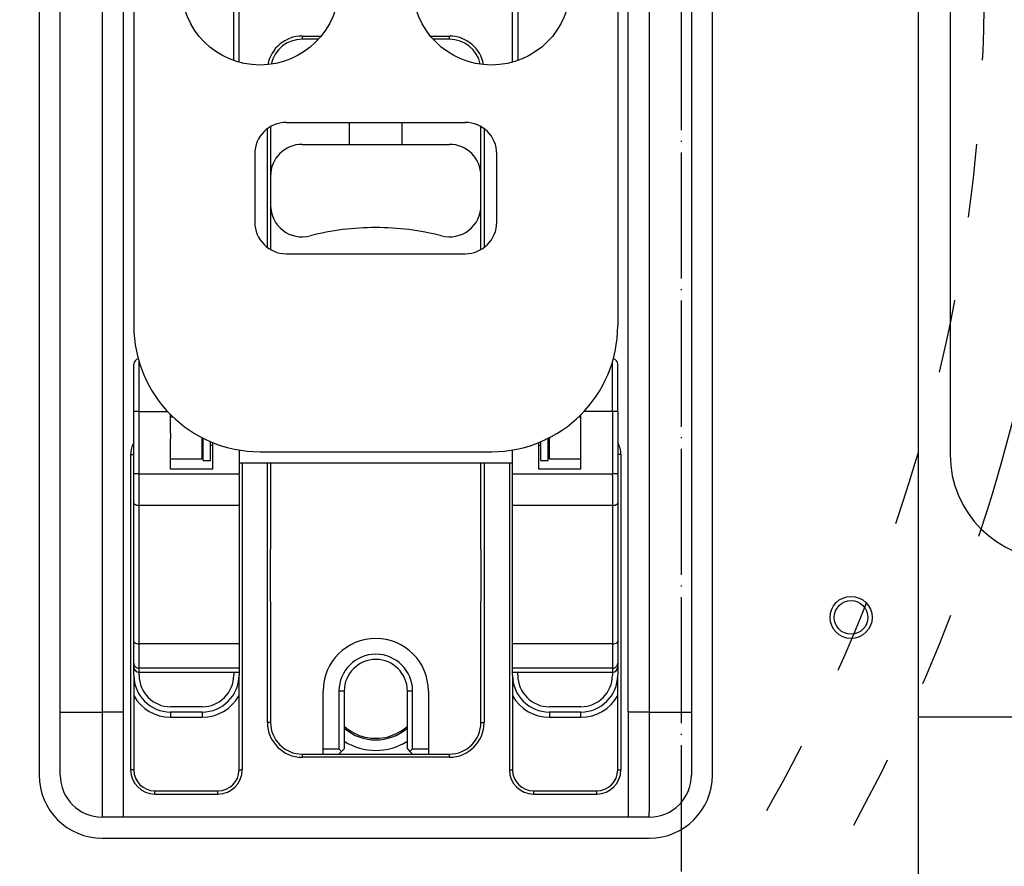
# Model space of a CAD drawing. Extents: x -1763 to 4575, y -3429 to 1051.
# Tile 152 of 193: x 2669 to 2763, y -1806 to -1725. Entities that reach past the tile are written whole.
import ezdxf

# ---------------------------------------------------------------- set-up
doc = ezdxf.new("R2010")
doc.units = 0
doc.linetypes.add('DASHED', pattern=[15, 7, -8])
doc.linetypes.add('DOT_CENTER', pattern=[14, 12, -1, 0, -1])
doc.layers.get('0').update_dxf_attribs({"linetype": 'CONTINUOUS'})
doc.layers.add('1', color=7, linetype='CONTINUOUS')

# ---------------------------------------------------------------- blocks, each defined once
blk = doc.blocks.new('Z_STAGE_PLATE__183', base_point=(2673, -1800.879))
at = {"color": 1, "linetype": 'CONTINUOUS'}
for p, q in [((2679, -1652.879), (2679, -1790.879)), ((2727, -1790.879), (2727, -1652.879)), ((2673, -1743.879), (2673, -1699.879)), ((2677, -1699.879), (2677, -1743.879)), ((2729, -1699.879), (2729, -1743.879)), ((2733, -1699.879), (2733, -1743.879)), ((2696, -1726.579), (2697.808, -1726.579)), ((2696, -1726.579), (2696, -1726.879)), ((2708.192, -1726.579), (2710, -1726.579)), ((2710, -1726.879), (2710, -1726.579)), ((2697.549, -1726.879), (2696, -1726.879)), ((2710, -1726.879), (2708.451, -1726.879)), ((2693, -1735.19), (2693, -1739.879)), ((2713, -1739.879), (2713, -1735.19)), ((2692.7, -1746.688), (2692.7, -1735.388)), ((2713.3, -1735.388), (2713.3, -1746.688)), ((2693, -1739.879), (2693, -1742.681)), ((2713, -1742.681), (2713, -1739.879)), ((2693, -1742.681), (2693, -1746.379)), ((2713, -1745.879), (2713, -1742.681)), ((2673, -1745.879), (2673, -1743.879)), ((2677, -1743.879), (2677, -1744.379)), ((2677, -1744.379), (2677, -1748.379)), ((2729, -1743.879), (2729, -1744.379)), ((2729, -1744.379), (2729, -1748.379)), ((2733, -1743.879), (2733, -1745.879)), ((2673, -1746.879), (2673, -1745.879)), ((2693, -1746.379), (2693, -1746.886)), ((2713, -1746.886), (2713, -1745.879)), ((2733, -1745.879), (2733, -1746.879)), ((2673, -1748.879), (2673, -1746.879)), ((2733, -1746.879), (2733, -1748.879)), ((2673, -1775.379), (2673, -1748.879)), ((2677, -1748.379), (2677, -1748.879)), ((2677, -1748.879), (2677, -1775.379)), ((2729, -1748.379), (2729, -1748.816)), ((2729, -1748.816), (2729, -1748.879)), ((2729, -1748.879), (2729, -1775.379)), ((2733, -1748.879), (2733, -1775.379)), ((2679.7, -1766.379), (2679.7, -1796.379)), ((2679.7, -1766.379), (2680, -1766.379)), ((2680, -1768.218), (2680, -1766.379)), ((2690, -1766.379), (2690, -1767.19)), ((2716, -1767.19), (2716, -1766.379)), ((2726, -1766.379), (2726, -1768.218)), ((2726.3, -1766.379), (2726, -1766.379)), ((2726.3, -1766.379), (2726.3, -1796.379)), ((2690, -1767.19), (2690, -1768.218)), ((2690.3, -1767.19), (2690.3, -1796.379)), ((2692.7, -1791.879), (2692.7, -1767.19)), ((2693, -1767.19), (2693, -1775.379)), ((2713, -1775.379), (2713, -1767.19)), ((2713.3, -1767.19), (2713.3, -1791.879)), ((2715.7, -1767.19), (2715.7, -1796.379)), ((2716, -1768.218), (2716, -1767.19)), ((2680, -1768.379), (2680, -1768.218)), ((2680, -1770.968), (2680, -1768.379)), ((2690, -1768.379), (2690, -1768.218)), ((2690, -1768.379), (2690, -1771.218)), ((2716, -1768.379), (2716, -1768.218)), ((2716, -1771.218), (2716, -1768.379)), ((2726, -1768.379), (2726, -1768.218)), ((2726, -1768.379), (2726, -1770.968)), ((2680, -1784.139), (2680, -1770.968)), ((2690, -1771.218), (2690, -1784.389)), ((2716, -1784.389), (2716, -1771.218)), ((2726, -1770.968), (2726, -1784.139)), ((2673, -1777.379), (2673, -1775.379)), ((2677, -1775.379), (2677, -1775.879)), ((2693, -1780.379), (2693, -1775.379)), ((2713, -1775.379), (2713, -1780.379)), ((2729, -1775.379), (2729, -1775.879)), ((2733, -1775.379), (2733, -1777.379)), ((2677, -1775.879), (2677, -1779.879)), ((2729, -1775.879), (2729, -1779.879)), ((2673, -1777.879), (2673, -1777.379)), ((2733, -1777.379), (2733, -1777.879)), ((2673, -1778.379), (2673, -1777.879)), ((2733, -1777.879), (2733, -1778.379)), ((2673, -1780.379), (2673, -1778.379)), ((2733, -1778.379), (2733, -1780.379)), ((2677, -1779.879), (2677, -1780.379)), ((2729, -1779.879), (2729, -1780.316)), ((2673, -1790.879), (2673, -1780.379)), ((2677, -1780.379), (2677, -1790.879)), ((2693, -1780.379), (2693, -1787.884)), ((2713, -1787.784), (2713, -1780.379)), ((2729, -1780.316), (2729, -1780.379)), ((2729, -1780.379), (2729, -1790.879)), ((2733, -1780.379), (2733, -1790.879)), ((2680, -1786.23), (2680, -1784.139)), ((2690, -1784.389), (2690, -1786.706)), ((2716, -1786.706), (2716, -1784.389)), ((2726, -1784.139), (2726, -1786.23)), ((2680, -1786.594), (2680, -1786.23)), ((2680, -1787.379), (2680, -1786.594)), ((2690, -1786.706), (2690, -1787.094)), ((2716, -1787.094), (2716, -1786.706)), ((2726, -1786.23), (2726, -1786.594)), ((2726, -1786.594), (2726, -1787.379)), ((2680, -1787.379), (2680, -1796.379)), ((2690, -1787.094), (2690, -1787.379)), ((2690, -1796.379), (2690, -1787.379)), ((2716, -1787.379), (2716, -1787.094)), ((2716, -1787.379), (2716, -1796.379)), ((2726, -1796.379), (2726, -1787.379)), ((2693, -1787.884), (2693, -1791.879)), ((2713, -1791.879), (2713, -1787.784)), ((2673, -1790.879), (2677, -1790.879)), ((2673, -1796.879), (2673, -1790.879)), ((2679, -1790.879), (2677, -1790.879)), ((2677, -1790.879), (2677, -1800.379)), ((2679, -1790.879), (2679, -1800.879)), ((2729, -1790.879), (2727, -1790.879)), ((2727, -1790.879), (2727, -1800.879)), ((2729, -1790.879), (2729, -1800.379)), ((2729, -1790.879), (2733, -1790.879)), ((2733, -1790.879), (2733, -1796.879)), ((2693, -1791.879), (2692.7, -1791.879)), ((2713, -1791.879), (2713.3, -1791.879)), ((2696, -1794.879), (2698, -1794.879)), ((2696, -1794.879), (2696, -1795.179)), ((2698, -1794.879), (2699.5, -1794.879)), ((2699.5, -1794.879), (2706.5, -1794.879)), ((2706.5, -1794.879), (2708, -1794.879)), ((2708, -1794.879), (2710, -1794.879)), ((2710, -1795.179), (2710, -1794.879)), ((2710, -1795.179), (2696, -1795.179)), ((2680, -1796.379), (2679.7, -1796.379)), ((2690, -1796.379), (2690.3, -1796.379)), ((2715.7, -1796.379), (2716, -1796.379)), ((2726, -1796.379), (2726.3, -1796.379)), ((2682, -1798.679), (2682, -1798.379)), ((2682, -1798.379), (2688, -1798.379)), ((2682, -1798.679), (2688, -1798.679)), ((2688, -1798.679), (2688, -1798.379)), ((2718, -1798.379), (2718, -1798.679)), ((2718, -1798.379), (2724, -1798.379)), ((2718, -1798.679), (2724, -1798.679)), ((2724, -1798.679), (2724, -1798.379)), ((2677, -1800.379), (2677, -1800.879)), ((2729, -1800.879), (2729, -1800.379)), ((2679, -1800.879), (2677, -1800.879)), ((2727, -1800.879), (2679, -1800.879)), ((2729, -1800.879), (2727, -1800.879))]:
    blk.add_line(p, q, dxfattribs=at)
for centre, radius, start, end in [((2696, -1729.879), 3.3, 90, 169.8232), ((2710, -1729.879), 3.3, 10.1768, 90), ((2696, -1729.879), 3, 90, 168.04789), ((2710, -1729.879), 3, 11.95211, 90), ((2682, -1766.379), 2.3, 150.40815, 180), ((2724, -1766.379), 2.3, 0, 29.59185), ((2696, -1791.879), 3.3, 180, -90), ((2696, -1791.879), 3, 180, -90), ((2710, -1791.879), 3.3, -90, 0), ((2710, -1791.879), 3, -90, 0), ((2677, -1796.879), 4, 180, -90), ((2682, -1796.379), 2.3, 180, -90), ((2682, -1796.379), 2, 180, -90), ((2688, -1796.379), 2.3, -90, 0), ((2688, -1796.379), 2, -90, 0), ((2718, -1796.379), 2.3, 180, -90), ((2718, -1796.379), 2, 180, -90), ((2724, -1796.379), 2.3, -90, 0), ((2724, -1796.379), 2, -90, 0), ((2729, -1796.879), 4, -90, 0)]:
    blk.add_arc(centre, radius, start, end, dxfattribs=at)
blk = doc.blocks.new('PIN_E7018-23703_1__184', base_point=(2673, -1780.379))
at = {"color": 1, "linetype": 'CONTINUOUS'}
for p, q in [((2673, -1777.379), (2673, -1775.379)), ((2677, -1775.379), (2677, -1775.879)), ((2677, -1775.879), (2677, -1779.879)), ((2673, -1780.379), (2673, -1778.379)), ((2677, -1779.879), (2677, -1780.379))]:
    blk.add_line(p, q, dxfattribs=at)
blk = doc.blocks.new('PIN_E7018-23703_2__185', base_point=(2673, -1748.879))
at = {"color": 1, "linetype": 'CONTINUOUS'}
for p, q in [((2673, -1745.879), (2673, -1743.879)), ((2677, -1743.879), (2677, -1744.379)), ((2677, -1744.379), (2677, -1748.379)), ((2673, -1748.879), (2673, -1746.879)), ((2677, -1748.379), (2677, -1748.879))]:
    blk.add_line(p, q, dxfattribs=at)
blk = doc.blocks.new('PIN_E7018-23703_7__189', base_point=(2729, -1748.879))
at = {"color": 1, "linetype": 'CONTINUOUS'}
for p, q in [((2729, -1743.879), (2729, -1744.379)), ((2729, -1744.379), (2729, -1748.379)), ((2733, -1743.879), (2733, -1745.879)), ((2733, -1746.879), (2733, -1748.879)), ((2729, -1748.379), (2729, -1748.816)), ((2729, -1748.816), (2729, -1748.879))]:
    blk.add_line(p, q, dxfattribs=at)
blk = doc.blocks.new('PIN_E7018-23703_8__190', base_point=(2729, -1780.379))
at = {"color": 1, "linetype": 'CONTINUOUS'}
for p, q in [((2729, -1775.379), (2729, -1775.879)), ((2733, -1775.379), (2733, -1777.379)), ((2729, -1775.879), (2729, -1779.879)), ((2733, -1778.379), (2733, -1780.379)), ((2729, -1779.879), (2729, -1780.316)), ((2729, -1780.316), (2729, -1780.379))]:
    blk.add_line(p, q, dxfattribs=at)
blk = doc.blocks.new('LATCHPINS__192', base_point=(2673, -1780.379))
for name, p in [('PIN_E7018-23703_2__185', (2673, -1748.879)), ('PIN_E7018-23703_7__189', (2729, -1748.879)), ('PIN_E7018-23703_1__184', (2673, -1780.379)), ('PIN_E7018-23703_8__190', (2729, -1780.379))]:
    blk.add_blockref(name, p)
blk = doc.blocks.new('RAIL_E7018-23701_2__194', base_point=(2716, -1766.79))
at = {"color": 1, "linetype": 'CONTINUOUS'}
for p, q in [((2719.5, -1649.79), (2719.5, -1645.79)), ((2719.5, -1645.79), (2722.5, -1645.79)), ((2722.5, -1649.79), (2722.5, -1645.79)), ((2719.5, -1652.379), (2719.5, -1649.79)), ((2719.5, -1649.79), (2722.5, -1649.79)), ((2722.5, -1652.379), (2722.5, -1649.79)), ((2719.5, -1652.379), (2719.5, -1652.879)), ((2719.5, -1653.379), (2719.5, -1652.879)), ((2722.5, -1652.879), (2722.5, -1652.379)), ((2722.5, -1653.379), (2722.5, -1652.879)), ((2719.5, -1662.924), (2719.5, -1653.379)), ((2722.5, -1662.924), (2722.5, -1653.379)), ((2716.5, -1662.924), (2716, -1663.424)), ((2716.5, -1664.424), (2716.5, -1662.924)), ((2719.5, -1662.924), (2716.5, -1662.924)), ((2719.5, -1664.424), (2719.5, -1662.924)), ((2725.5, -1662.924), (2722.5, -1662.924)), ((2722.5, -1664.424), (2722.5, -1662.924)), ((2725.5, -1662.924), (2726, -1663.424)), ((2725.5, -1662.924), (2725.5, -1664.424)), ((2716, -1664.424), (2716, -1663.424)), ((2726, -1663.424), (2726, -1664.424)), ((2716.5, -1664.424), (2716, -1664.424)), ((2716, -1668.883), (2716, -1664.424)), ((2719.5, -1664.424), (2716.5, -1664.424)), ((2725.5, -1664.424), (2722.5, -1664.424)), ((2725.5, -1664.424), (2726, -1664.424)), ((2726, -1664.424), (2726, -1668.383)), ((2726, -1668.383), (2726, -1669.379)), ((2716, -1669.879), (2716, -1668.883)), ((2726, -1669.379), (2726, -1675.29)), ((2716, -1675.29), (2716, -1669.879)), ((2716, -1675.343), (2716, -1675.29)), ((2716, -1675.379), (2716, -1675.343)), ((2716.5, -1675.379), (2716.5, -1675.29)), ((2726, -1675.29), (2726, -1675.379)), ((2716, -1680.313), (2716, -1675.379)), ((2726, -1675.379), (2726, -1676.209)), ((2726, -1681.179), (2726, -1676.209)), ((2716, -1680.62), (2716, -1680.313)), ((2726, -1681.179), (2726, -1684.379)), ((2726, -1684.379), (2726, -1688.973)), ((2726, -1688.973), (2726, -1737.29)), ((2716, -1729.062), (2716, -1714.605)), ((2716.5, -1714.763), (2716.5, -1728.905)), ((2726, -1737.29), (2726, -1748.157)), ((2726, -1748.157), (2726, -1749.157)), ((2722.296, -1762.79), (2722.5, -1762.79)), ((2722.5, -1762.79), (2722.5, -1762.591)), ((2722.5, -1764.379), (2722.5, -1762.79)), ((2719.5, -1764.785), (2719.5, -1764.879)), ((2719.5, -1765.379), (2719.5, -1764.879)), ((2722.5, -1764.879), (2722.5, -1764.379)), ((2722.5, -1765.379), (2722.5, -1764.879)), ((2719.5, -1766.79), (2719.5, -1765.379)), ((2722.5, -1766.79), (2722.5, -1765.379)), ((2719.5, -1766.79), (2722.5, -1766.79))]:
    blk.add_line(p, q, dxfattribs=at)
blk = doc.blocks.new('RAIL_E7018-23701_1__195', base_point=(2680, -1766.79))
at = {"color": 1, "linetype": 'CONTINUOUS'}
for p, q in [((2683.5, -1645.79), (2686.5, -1645.79)), ((2683.5, -1649.79), (2683.5, -1645.79)), ((2686.5, -1649.79), (2686.5, -1645.79)), ((2683.5, -1652.379), (2683.5, -1649.79)), ((2683.5, -1649.79), (2686.5, -1649.79)), ((2686.5, -1652.379), (2686.5, -1649.79)), ((2683.5, -1652.379), (2683.5, -1652.879)), ((2683.5, -1653.379), (2683.5, -1652.879)), ((2686.5, -1652.879), (2686.5, -1652.379)), ((2686.5, -1653.379), (2686.5, -1652.879)), ((2683.5, -1662.924), (2683.5, -1653.379)), ((2686.5, -1662.924), (2686.5, -1653.379)), ((2680.5, -1662.924), (2680, -1663.424)), ((2680.5, -1664.424), (2680.5, -1662.924)), ((2683.5, -1662.924), (2680.5, -1662.924)), ((2683.5, -1664.424), (2683.5, -1662.924)), ((2686.5, -1664.424), (2686.5, -1662.924)), ((2689.5, -1662.924), (2686.5, -1662.924)), ((2689.5, -1662.924), (2689.5, -1664.424)), ((2689.5, -1662.924), (2690, -1663.424)), ((2680, -1664.424), (2680, -1663.424)), ((2690, -1663.424), (2690, -1664.424)), ((2680, -1668.383), (2680, -1664.424)), ((2680.5, -1664.424), (2680, -1664.424)), ((2683.5, -1664.424), (2680.5, -1664.424)), ((2689.5, -1664.424), (2686.5, -1664.424)), ((2689.5, -1664.424), (2690, -1664.424)), ((2690, -1664.424), (2690, -1668.883)), ((2680, -1669.379), (2680, -1668.383)), ((2680, -1675.29), (2680, -1669.379)), ((2690, -1668.883), (2690, -1669.879)), ((2690, -1669.879), (2690, -1675.29)), ((2680, -1675.379), (2680, -1675.29)), ((2680.5, -1675.379), (2680.5, -1675.29)), ((2689.5, -1675.29), (2689.5, -1675.379)), ((2690, -1675.29), (2690, -1675.343)), ((2690, -1675.343), (2690, -1675.379)), ((2680, -1675.379), (2680, -1676.209)), ((2680, -1681.179), (2680, -1676.209)), ((2690, -1675.379), (2690, -1680.313)), ((2690, -1680.62), (2690, -1680.313)), ((2680, -1681.179), (2680, -1684.379)), ((2680, -1684.379), (2680, -1688.973)), ((2680, -1688.973), (2680, -1737.29)), ((2690, -1729.062), (2690, -1714.605)), ((2689.5, -1728.905), (2689.5, -1714.763)), ((2680, -1737.29), (2680, -1748.157)), ((2680, -1748.157), (2680, -1749.157)), ((2683.5, -1762.79), (2683.5, -1762.591)), ((2683.5, -1762.79), (2683.704, -1762.79)), ((2683.5, -1764.379), (2683.5, -1762.79)), ((2683.5, -1764.379), (2683.5, -1764.879)), ((2683.5, -1765.379), (2683.5, -1764.879)), ((2686.5, -1764.879), (2686.5, -1764.785)), ((2686.5, -1765.379), (2686.5, -1764.879)), ((2683.5, -1766.79), (2683.5, -1765.379)), ((2686.5, -1766.79), (2686.5, -1765.379)), ((2683.5, -1766.79), (2686.5, -1766.79))]:
    blk.add_line(p, q, dxfattribs=at)
blk = doc.blocks.new('PIN_E7018-23702_1__197', base_point=(2680, -1764.79))
at = {"color": 1, "linetype": 'CONTINUOUS'}
for p, q in [((2680, -1762.29), (2680, -1760.09)), ((2726, -1762.29), (2726, -1760.09)), ((2680, -1764.49), (2680, -1762.29)), ((2726, -1762.29), (2726, -1764.49)), ((2686.5, -1764.79), (2686.51, -1764.79)), ((2719.49, -1764.79), (2719.5, -1764.79))]:
    blk.add_line(p, q, dxfattribs=at)
blk = doc.blocks.new('CAM_E7018-25002__198', base_point=(2680, -1787.094))
at = {"color": 1, "linetype": 'CONTINUOUS'}
for p, q in [((2680.5, -1762.29), (2680.5, -1757.548)), ((2725.5, -1762.29), (2725.5, -1757.548)), ((2680, -1760.09), (2680, -1757.79)), ((2726, -1760.09), (2726, -1757.79)), ((2680, -1762.29), (2680, -1760.09)), ((2726, -1762.29), (2726, -1760.09)), ((2680.5, -1762.29), (2680, -1762.29)), ((2680, -1764.49), (2680, -1762.29)), ((2680.5, -1768.218), (2680.5, -1762.29)), ((2680.5, -1762.29), (2683.211, -1762.29)), ((2725.5, -1762.29), (2722.789, -1762.29)), ((2726, -1762.29), (2725.5, -1762.29)), ((2725.5, -1762.29), (2725.5, -1768.218)), ((2726, -1762.29), (2726, -1764.49)), ((2683.5, -1762.79), (2683.5, -1762.591)), ((2683.5, -1764.379), (2683.5, -1762.79)), ((2722.5, -1762.79), (2722.5, -1762.591)), ((2722.5, -1764.379), (2722.5, -1762.79)), ((2680, -1766.379), (2680, -1764.49)), ((2683.5, -1764.379), (2683.5, -1764.879)), ((2683.5, -1765.379), (2683.5, -1764.879)), ((2722.5, -1764.879), (2722.5, -1764.379)), ((2722.5, -1765.379), (2722.5, -1764.879)), ((2726, -1764.49), (2726, -1766.379)), ((2683.5, -1766.79), (2683.5, -1765.379)), ((2687.5, -1767.79), (2687.5, -1765.244)), ((2690, -1765.952), (2690, -1766.379)), ((2716, -1766.379), (2716, -1765.952)), ((2718.5, -1767.79), (2718.5, -1765.244)), ((2722.5, -1766.79), (2722.5, -1765.379)), ((2680, -1768.218), (2680, -1766.379)), ((2683.5, -1767.79), (2683.5, -1766.79)), ((2690, -1766.379), (2690, -1767.19)), ((2716, -1767.19), (2716, -1766.379)), ((2722.5, -1767.79), (2722.5, -1766.79)), ((2726, -1766.379), (2726, -1768.218)), ((2687.5, -1767.79), (2683.5, -1767.79)), ((2690, -1767.19), (2690, -1768.218)), ((2716, -1767.19), (2690, -1767.19)), ((2716, -1768.218), (2716, -1767.19)), ((2722.5, -1767.79), (2718.5, -1767.79)), ((2680.5, -1768.218), (2680, -1768.218)), ((2680, -1768.379), (2680, -1768.218)), ((2680, -1770.968), (2680, -1768.379)), ((2680.5, -1768.218), (2690, -1768.218)), ((2680.5, -1768.379), (2680.5, -1768.218)), ((2680.5, -1771.218), (2680.5, -1768.379)), ((2690, -1768.379), (2690, -1768.218)), ((2690, -1768.379), (2690, -1771.218)), ((2716, -1768.218), (2725.5, -1768.218)), ((2716, -1768.379), (2716, -1768.218)), ((2716, -1771.218), (2716, -1768.379)), ((2726, -1768.218), (2725.5, -1768.218)), ((2725.5, -1768.379), (2725.5, -1768.218)), ((2725.5, -1768.379), (2725.5, -1771.218)), ((2726, -1768.379), (2726, -1768.218)), ((2726, -1768.379), (2726, -1770.968)), ((2680, -1784.139), (2680, -1770.968)), ((2680.5, -1774.379), (2680.5, -1771.218)), ((2690, -1771.218), (2680.5, -1771.218)), ((2690, -1771.218), (2690, -1784.389)), ((2725.5, -1771.218), (2716, -1771.218)), ((2716, -1784.389), (2716, -1771.218)), ((2725.5, -1771.218), (2725.5, -1774.379)), ((2726, -1770.968), (2726, -1784.139)), ((2680.5, -1781.379), (2680.5, -1774.379)), ((2725.5, -1774.379), (2725.5, -1781.379)), ((2680.5, -1784.389), (2680.5, -1781.379)), ((2725.5, -1781.379), (2725.5, -1784.389)), ((2680, -1786.23), (2680, -1784.139)), ((2680.5, -1786.706), (2680.5, -1784.389)), ((2690, -1784.389), (2680.5, -1784.389)), ((2690, -1784.389), (2690, -1786.706)), ((2725.5, -1784.389), (2716, -1784.389)), ((2716, -1786.706), (2716, -1784.389)), ((2725.5, -1784.389), (2725.5, -1786.706)), ((2726, -1784.139), (2726, -1786.23)), ((2680, -1786.594), (2680, -1786.23)), ((2680.5, -1787.094), (2680.5, -1786.706)), ((2690, -1786.706), (2680.5, -1786.706)), ((2690, -1786.706), (2690, -1787.094)), ((2725.5, -1786.706), (2716, -1786.706)), ((2716, -1787.094), (2716, -1786.706)), ((2725.5, -1786.706), (2725.5, -1787.094)), ((2726, -1786.23), (2726, -1786.594)), ((2680.5, -1787.094), (2690, -1787.094)), ((2716, -1787.094), (2725.5, -1787.094))]:
    blk.add_line(p, q, dxfattribs=at)
for centre, start, end in [((2680.5, -1757.79), 98.30128, 180), ((2725.5, -1757.79), 0, 81.69872), ((2680.5, -1786.594), 180, -90), ((2725.5, -1786.594), -90, 0)]:
    blk.add_arc(centre, 0.5, start, end, dxfattribs=at)
for points in [[(2680, -1770.968), (2680, -1771.012), (2680.023, -1771.055), (2680.111, -1771.131), (2680.174, -1771.163), (2680.326, -1771.207), (2680.412, -1771.218), (2680.5, -1771.218)], [(2725.5, -1771.218), (2725.588, -1771.218), (2725.674, -1771.207), (2725.826, -1771.163), (2725.889, -1771.131), (2725.977, -1771.055), (2726, -1771.012), (2726, -1770.968)], [(2680, -1784.139), (2680, -1784.183), (2680.023, -1784.226), (2680.111, -1784.302), (2680.174, -1784.334), (2680.326, -1784.378), (2680.412, -1784.389), (2680.5, -1784.389)], [(2725.5, -1784.389), (2725.588, -1784.389), (2725.674, -1784.378), (2725.826, -1784.334), (2725.889, -1784.302), (2725.977, -1784.226), (2726, -1784.183), (2726, -1784.139)], [(2680, -1786.23), (2680, -1786.313), (2680.023, -1786.395), (2680.111, -1786.54), (2680.174, -1786.6), (2680.326, -1786.684), (2680.412, -1786.706), (2680.5, -1786.706)], [(2725.5, -1786.706), (2725.588, -1786.706), (2725.674, -1786.684), (2725.826, -1786.6), (2725.889, -1786.54), (2725.977, -1786.395), (2726, -1786.313), (2726, -1786.23)]]:
    blk.add_open_spline(points, degree=3, knots=[0, 0, 0, 0, 1, 1, 2, 2, 3, 3, 3, 3], dxfattribs=at)
blk = doc.blocks.new('RETAIN_RING_DIN6799-4__199', base_point=(2718.7, -1766.94))
at = {"color": 1, "linetype": 'CONTINUOUS'}
for p, q in [((2718.7, -1766.94), (2718.7, -1765.161)), ((2719.4, -1766.94), (2719.4, -1764.836)), ((2718.7, -1766.94), (2719.4, -1766.94))]:
    blk.add_line(p, q, dxfattribs=at)
blk = doc.blocks.new('RETAIN_RING_DIN6799-4__200', base_point=(2686.6, -1766.94))
at = {"color": 1, "linetype": 'CONTINUOUS'}
for p, q in [((2686.6, -1766.94), (2686.6, -1764.836)), ((2687.3, -1766.94), (2687.3, -1765.161)), ((2686.6, -1766.94), (2687.3, -1766.94))]:
    blk.add_line(p, q, dxfattribs=at)
blk = doc.blocks.new('LEVER_E7018-25001__202', base_point=(2680, -1766.12))
at = {"color": 1, "linetype": 'CONTINUOUS'}
for p, q in [((2681, -1657.787), (2681, -1657.302)), ((2681, -1657.302), (2683.5, -1657.302)), ((2686.5, -1657.302), (2690, -1657.302)), ((2690, -1657.302), (2690, -1657.787)), ((2716, -1657.787), (2716, -1657.302)), ((2716, -1657.302), (2719.5, -1657.302)), ((2722.5, -1657.302), (2725, -1657.302)), ((2725, -1657.787), (2725, -1657.302)), ((2680, -1658.715), (2680, -1658.302)), ((2683.5, -1657.787), (2681, -1657.787)), ((2681, -1658.516), (2681, -1657.787)), ((2683.5, -1658.516), (2681, -1658.516)), ((2681, -1658.516), (2681, -1659.687)), ((2690, -1657.787), (2686.5, -1657.787)), ((2690, -1658.516), (2686.5, -1658.516)), ((2690, -1657.787), (2690, -1658.516)), ((2690, -1658.516), (2690, -1659.687)), ((2716, -1658.516), (2716, -1657.787)), ((2719.5, -1657.787), (2716, -1657.787)), ((2716, -1659.687), (2716, -1658.516)), ((2719.5, -1658.516), (2716, -1658.516)), ((2725, -1657.787), (2722.5, -1657.787)), ((2725, -1658.516), (2722.5, -1658.516)), ((2725, -1658.516), (2725, -1657.787)), ((2725, -1658.516), (2725, -1659.687)), ((2726, -1658.302), (2726, -1658.715)), ((2680, -1659.122), (2680, -1658.715)), ((2680, -1660.553), (2680, -1659.122)), ((2726, -1658.715), (2726, -1659.122)), ((2726, -1659.122), (2726, -1660.553)), ((2683.5, -1659.687), (2681, -1659.687)), ((2681, -1660.687), (2681, -1659.687)), ((2690, -1659.687), (2686.5, -1659.687)), ((2690, -1659.687), (2690, -1660.687)), ((2716, -1660.687), (2716, -1659.687)), ((2719.5, -1659.687), (2716, -1659.687)), ((2725, -1659.687), (2722.5, -1659.687)), ((2725, -1660.687), (2725, -1659.687)), ((2680, -1661.553), (2680, -1660.553)), ((2683.5, -1660.687), (2681, -1660.687)), ((2681, -1662.924), (2681, -1660.687)), ((2690, -1660.687), (2686.5, -1660.687)), ((2690, -1660.687), (2690, -1663.424)), ((2716, -1663.424), (2716, -1660.687)), ((2719.5, -1660.687), (2716, -1660.687)), ((2725, -1660.687), (2722.5, -1660.687)), ((2725, -1662.924), (2725, -1660.687)), ((2726, -1660.553), (2726, -1661.553)), ((2680, -1663.424), (2680, -1661.553)), ((2726, -1661.553), (2726, -1663.424)), ((2680, -1664.424), (2680, -1663.424)), ((2690, -1663.424), (2690, -1664.424)), ((2716, -1664.424), (2716, -1663.424)), ((2726, -1663.424), (2726, -1664.424)), ((2680, -1668.383), (2680, -1664.424)), ((2690, -1664.424), (2690, -1668.883)), ((2716, -1668.883), (2716, -1664.424)), ((2726, -1664.424), (2726, -1668.383)), ((2680, -1669.379), (2680, -1668.383)), ((2726, -1668.383), (2726, -1669.379)), ((2680, -1675.29), (2680, -1669.379)), ((2690, -1668.883), (2690, -1669.879)), ((2716, -1669.879), (2716, -1668.883)), ((2726, -1669.379), (2726, -1675.29)), ((2690, -1669.879), (2690, -1675.29)), ((2716, -1675.29), (2716, -1669.879)), ((2680, -1675.379), (2680, -1675.29)), ((2690, -1675.29), (2690, -1675.343)), ((2690, -1675.343), (2690, -1675.379)), ((2716, -1675.343), (2716, -1675.29)), ((2716, -1675.379), (2716, -1675.343)), ((2726, -1675.29), (2726, -1675.379)), ((2680, -1675.379), (2680, -1676.209)), ((2680, -1681.179), (2680, -1676.209)), ((2690, -1675.379), (2690, -1680.313)), ((2716, -1680.313), (2716, -1675.379)), ((2726, -1675.379), (2726, -1676.209)), ((2726, -1681.179), (2726, -1676.209)), ((2681, -1680.313), (2681, -1688.973)), ((2690, -1680.62), (2690, -1680.313)), ((2690, -1680.62), (2716, -1680.62)), ((2716, -1680.62), (2716, -1680.313)), ((2725, -1680.313), (2725, -1688.973)), ((2680, -1681.179), (2680, -1684.379)), ((2726, -1681.179), (2726, -1684.379)), ((2680, -1684.379), (2680, -1688.973)), ((2726, -1684.379), (2726, -1688.973)), ((2680, -1688.973), (2681, -1688.973)), ((2680, -1688.973), (2680, -1737.29)), ((2725, -1688.973), (2681, -1688.973)), ((2725, -1688.973), (2726, -1688.973)), ((2726, -1688.973), (2726, -1737.29)), ((2711.5, -1696.379), (2694.5, -1696.379)), ((2691.5, -1699.379), (2691.5, -1705.879)), ((2714.5, -1705.879), (2714.5, -1699.379)), ((2694.5, -1708.879), (2711.5, -1708.879)), ((2694.5, -1734.788), (2711.5, -1734.788)), ((2680, -1737.29), (2680, -1748.157)), ((2691.5, -1737.788), (2691.5, -1744.288)), ((2714.5, -1744.288), (2714.5, -1737.788)), ((2726, -1737.29), (2726, -1748.157)), ((2694.5, -1747.288), (2711.5, -1747.288)), ((2680, -1748.157), (2680, -1749.157)), ((2726, -1748.157), (2726, -1749.157)), ((2680, -1749.157), (2680, -1754.12)), ((2726, -1749.157), (2726, -1754.12)), ((2692, -1766.12), (2714, -1766.12))]:
    blk.add_line(p, q, dxfattribs=at)
for centre in [(2692, -1721.834), (2714, -1721.834)]:
    blk.add_circle(centre, 7.5, dxfattribs=at)
for centre, radius, start, end in [((2681, -1658.302), 1, 90, 180), ((2725, -1658.302), 1, 0, 90), ((2694.5, -1699.379), 3, 90, 180), ((2711.5, -1699.379), 3, 0, 90), ((2694.5, -1705.879), 3, 180, -90), ((2711.5, -1705.879), 3, -90, 0), ((2694.5, -1737.788), 3, 90, 180), ((2711.5, -1737.788), 3, 0, 90), ((2694.5, -1744.288), 3, 180, -90), ((2711.5, -1744.288), 3, -90, 0), ((2692, -1754.12), 12, 180, -90), ((2714, -1754.12), 12, -90, 0)]:
    blk.add_arc(centre, radius, start, end, dxfattribs=at)
for points in [[(2680, -1658.715), (2680, -1658.552), (2680.046, -1658.392), (2680.222, -1658.11), (2680.348, -1657.993), (2680.652, -1657.83), (2680.824, -1657.787), (2681, -1657.787)], [(2681, -1658.516), (2680.824, -1658.516), (2680.652, -1658.544), (2680.348, -1658.651), (2680.222, -1658.727), (2680.046, -1658.912), (2680, -1659.016), (2680, -1659.122)], [(2725, -1657.787), (2725.176, -1657.787), (2725.348, -1657.83), (2725.652, -1657.993), (2725.778, -1658.11), (2725.954, -1658.392), (2726, -1658.552), (2726, -1658.715)], [(2725, -1658.516), (2725.176, -1658.516), (2725.348, -1658.544), (2725.652, -1658.651), (2725.778, -1658.727), (2725.954, -1658.912), (2726, -1659.016), (2726, -1659.122)], [(2681, -1659.687), (2680.824, -1659.687), (2680.652, -1659.727), (2680.348, -1659.879), (2680.222, -1659.988), (2680.046, -1660.252), (2680, -1660.401), (2680, -1660.553)], [(2726, -1660.553), (2726, -1660.401), (2725.954, -1660.252), (2725.778, -1659.988), (2725.652, -1659.879), (2725.348, -1659.727), (2725.176, -1659.687), (2725, -1659.687)], [(2680, -1661.553), (2680, -1661.401), (2680.046, -1661.252), (2680.222, -1660.988), (2680.348, -1660.879), (2680.652, -1660.727), (2680.824, -1660.687), (2681, -1660.687)], [(2725, -1660.687), (2725.176, -1660.687), (2725.348, -1660.727), (2725.652, -1660.879), (2725.778, -1660.988), (2725.954, -1661.252), (2726, -1661.401), (2726, -1661.553)], [(2681, -1680.313), (2680.824, -1680.313), (2680.652, -1680.353), (2680.348, -1680.505), (2680.222, -1680.614), (2680.046, -1680.877), (2680, -1681.027), (2680, -1681.179)], [(2726, -1681.179), (2726, -1681.027), (2725.954, -1680.877), (2725.778, -1680.614), (2725.652, -1680.505), (2725.348, -1680.353), (2725.176, -1680.313), (2725, -1680.313)]]:
    blk.add_open_spline(points, degree=3, knots=[0, 0, 0, 0, 1, 1, 2, 2, 3, 3, 3, 3], dxfattribs=at)
blk = doc.blocks.new('CLAMP_ASSY__203', base_point=(2680, -1787.094))
for name, p in [('RAIL_E7018-23701_1__195', (2680, -1766.79)), ('RAIL_E7018-23701_2__194', (2716, -1766.79)), ('LEVER_E7018-25001__202', (2680, -1766.12)), ('CAM_E7018-25002__198', (2680, -1787.094)), ('PIN_E7018-23702_1__197', (2680, -1764.79)), ('RETAIN_RING_DIN6799-4__200', (2686.6, -1766.94)), ('RETAIN_RING_DIN6799-4__199', (2718.7, -1766.94))]:
    blk.add_blockref(name, p)
blk = doc.blocks.new('LATCH_E7018-21201_1__204', base_point=(2693, -1794.879))
at = {"color": 1, "linetype": 'CONTINUOUS'}
for p, q in [((2696, -1736.879), (2710, -1736.879)), ((2693, -1739.879), (2693, -1742.681)), ((2713, -1742.681), (2713, -1739.879)), ((2693, -1742.681), (2693, -1746.379)), ((2713, -1745.879), (2713, -1742.681)), ((2693, -1746.379), (2693, -1746.886)), ((2713, -1746.886), (2713, -1745.879)), ((2693, -1767.19), (2693, -1775.379)), ((2713, -1775.379), (2713, -1767.19)), ((2693, -1780.379), (2693, -1775.379)), ((2713, -1775.379), (2713, -1780.379)), ((2693, -1780.379), (2693, -1787.884)), ((2713, -1787.784), (2713, -1780.379)), ((2693, -1787.884), (2693, -1791.879)), ((2713, -1791.879), (2713, -1787.784)), ((2698, -1794.379), (2698, -1788.879)), ((2700, -1788.879), (2699.5, -1788.879)), ((2699.5, -1788.879), (2699.5, -1794.379)), ((2700, -1788.879), (2700, -1794.379)), ((2706.5, -1788.879), (2706, -1788.879)), ((2706, -1794.379), (2706, -1788.879)), ((2706.5, -1794.379), (2706.5, -1788.879)), ((2708, -1788.879), (2708, -1794.379)), ((2696, -1794.879), (2698, -1794.879)), ((2698, -1794.379), (2699.5, -1794.379)), ((2698, -1794.879), (2698, -1794.379)), ((2698, -1794.879), (2699.5, -1794.879)), ((2699.5, -1794.379), (2699.75, -1794.629)), ((2699.75, -1794.629), (2699.5, -1794.879)), ((2700, -1794.379), (2699.75, -1794.629)), ((2706, -1794.379), (2706.25, -1794.629)), ((2706.5, -1794.379), (2706.25, -1794.629)), ((2706.5, -1794.879), (2706.25, -1794.629)), ((2706.5, -1794.379), (2708, -1794.379)), ((2706.5, -1794.879), (2708, -1794.879)), ((2708, -1794.379), (2708, -1794.879)), ((2708, -1794.879), (2710, -1794.879))]:
    blk.add_line(p, q, dxfattribs=at)
for centre, radius, start, end in [((2696, -1739.879), 3, 90, 180), ((2710, -1739.879), 3, 0, 90), ((2696, -1742.681), 3, 180, -75.52249), ((2710, -1742.681), 3, -104.47751, 0), ((2703, -1769.792), 25, 90, 104.47751), ((2703, -1769.792), 25, 75.52249, 90), ((2703, -1788.879), 5, 0, 180), ((2703, -1788.879), 3.5, 0, 180), ((2703, -1788.879), 3, 0, 180), ((2696, -1791.879), 3, 180, -90), ((2710, -1791.879), 3, -90, 0)]:
    blk.add_arc(centre, radius, start, end, dxfattribs=at)
blk = doc.blocks.new('DOWEL_PIN_5X50_DIN6325_206', base_point=(2700.5, -1736.879))
at = {"color": 1, "linetype": 'CONTINUOUS'}
for p, q in [((2700.5, -1708.879), (2700.5, -1706.879)), ((2705.5, -1708.879), (2705.5, -1706.879)), ((2700.5, -1736.879), (2700.5, -1734.788)), ((2705.5, -1736.879), (2705.5, -1734.788))]:
    blk.add_line(p, q, dxfattribs=at)
blk = doc.blocks.new('LOCK_ASSY__207', base_point=(2693, -1794.879))
for name, p in [('DOWEL_PIN_5X50_DIN6325_206', (2700.5, -1736.879)), ('LATCH_E7018-21201_1__204', (2693, -1794.879))]:
    blk.add_blockref(name, p)
blk = doc.blocks.new('Z-STAGE_ASSY__208', base_point=(2673, -1800.879))
for name, p in [('Z_STAGE_PLATE__183', (2673, -1800.879)), ('CLAMP_ASSY__203', (2680, -1787.094)), ('LOCK_ASSY__207', (2693, -1794.879)), ('LATCHPINS__192', (2673, -1780.379))]:
    blk.add_blockref(name, p)
blk = doc.blocks.new('PLATE_E7018-27702__209', base_point=(2673, -1800.879))
at = {"color": 1, "linetype": 'CONTINUOUS'}
for p, q in [((2673, -1743.879), (2673, -1699.879)), ((2733, -1699.879), (2733, -1743.879)), ((2673, -1745.879), (2673, -1743.879)), ((2733, -1743.879), (2733, -1745.879)), ((2673, -1746.879), (2673, -1745.879)), ((2733, -1745.879), (2733, -1746.879)), ((2673, -1748.879), (2673, -1746.879)), ((2733, -1746.879), (2733, -1748.879)), ((2673, -1775.379), (2673, -1748.879)), ((2733, -1748.879), (2733, -1775.379)), ((2683.5, -1764.379), (2683.5, -1764.879)), ((2686.5, -1764.879), (2686.5, -1764.785)), ((2719.5, -1764.785), (2719.5, -1764.879)), ((2722.5, -1764.879), (2722.5, -1764.379)), ((2680, -1770.968), (2680, -1768.379)), ((2680.5, -1771.218), (2680.5, -1768.379)), ((2690, -1768.379), (2690, -1771.218)), ((2716, -1771.218), (2716, -1768.379)), ((2725.5, -1768.379), (2725.5, -1771.218)), ((2726, -1768.379), (2726, -1770.968)), ((2680, -1784.139), (2680, -1770.968)), ((2680.5, -1774.379), (2680.5, -1771.218)), ((2690, -1771.218), (2690, -1784.389)), ((2716, -1784.389), (2716, -1771.218)), ((2725.5, -1771.218), (2725.5, -1774.379)), ((2726, -1770.968), (2726, -1784.139)), ((2680.5, -1781.379), (2680.5, -1774.379)), ((2725.5, -1774.379), (2725.5, -1781.379)), ((2673, -1777.379), (2673, -1775.379)), ((2733, -1775.379), (2733, -1777.379)), ((2673, -1777.879), (2673, -1777.379)), ((2733, -1777.379), (2733, -1777.879)), ((2673, -1778.379), (2673, -1777.879)), ((2733, -1777.879), (2733, -1778.379)), ((2673, -1780.379), (2673, -1778.379)), ((2733, -1778.379), (2733, -1780.379)), ((2673, -1790.879), (2673, -1780.379)), ((2733, -1780.379), (2733, -1790.879)), ((2680.5, -1784.389), (2680.5, -1781.379)), ((2725.5, -1781.379), (2725.5, -1784.389)), ((2680, -1786.23), (2680, -1784.139)), ((2680.5, -1786.706), (2680.5, -1784.389)), ((2690, -1784.389), (2690, -1786.706)), ((2716, -1786.706), (2716, -1784.389)), ((2725.5, -1784.389), (2725.5, -1786.706)), ((2726, -1784.139), (2726, -1786.23)), ((2680, -1786.594), (2680, -1786.23)), ((2680, -1787.379), (2680, -1786.594)), ((2680.5, -1787.094), (2680.5, -1786.706)), ((2690, -1786.706), (2690, -1787.094)), ((2716, -1787.094), (2716, -1786.706)), ((2725.5, -1786.706), (2725.5, -1787.094)), ((2726, -1786.23), (2726, -1786.594)), ((2726, -1786.594), (2726, -1787.379)), ((2680.5, -1787.379), (2680.5, -1787.094)), ((2689.5, -1787.094), (2689.5, -1787.379)), ((2690, -1787.094), (2690, -1787.379)), ((2716, -1787.379), (2716, -1787.094)), ((2716.5, -1787.379), (2716.5, -1787.094)), ((2725.5, -1787.094), (2725.5, -1787.379)), ((2686.5, -1790.379), (2683.5, -1790.379)), ((2722.5, -1790.379), (2719.5, -1790.379)), ((2673, -1796.879), (2673, -1790.879)), ((2683.5, -1790.879), (2683.5, -1791.379)), ((2686.5, -1790.879), (2683.5, -1790.879)), ((2683.5, -1791.379), (2686.5, -1791.379)), ((2686.5, -1790.879), (2686.5, -1791.379)), ((2719.5, -1790.879), (2719.5, -1791.379)), ((2722.5, -1790.879), (2719.5, -1790.879)), ((2719.5, -1791.379), (2722.5, -1791.379)), ((2722.5, -1791.379), (2722.5, -1790.879)), ((2733, -1790.879), (2733, -1796.879)), ((2677, -1800.379), (2677, -1800.879)), ((2729, -1800.879), (2729, -1800.379)), ((2679, -1800.879), (2677, -1800.879)), ((2727, -1800.879), (2679, -1800.879)), ((2729, -1800.879), (2727, -1800.879))]:
    blk.add_line(p, q, dxfattribs=at)
for centre, radius, start, end in [((2686.5, -1768.379), 3.5, 88.36275, 90), ((2719.5, -1768.379), 3.5, 90, 91.63725), ((2686.5, -1768.379), 3, 88.08979, 90), ((2686.5, -1768.379), 3, 70.52878, 74.53399), ((2719.5, -1768.379), 3, 105.46601, 109.47122), ((2719.5, -1768.379), 3, 90, 91.91021), ((2683.5, -1787.379), 3.5, 180, -90), ((2683.5, -1787.379), 3, 180, -90), ((2686.5, -1787.379), 3.5, -90, 0), ((2686.5, -1787.379), 3, -90, 0), ((2719.5, -1787.379), 3.5, 180, -90), ((2719.5, -1787.379), 3, 180, -90), ((2722.5, -1787.379), 3.5, -90, 0), ((2722.5, -1787.379), 3, -90, 0), ((2683.5, -1787.379), 4, -151.04498, -90), ((2686.5, -1787.379), 4, -90, -28.95502), ((2719.5, -1787.379), 4, -151.04498, -90), ((2722.5, -1787.379), 4, -90, -28.95502), ((2703, -1788.929), 4.6, -130.70571, -49.29429), ((2703, -1788.929), 5.6, -122.39237, -57.60763), ((2677, -1796.879), 4, 180, -90), ((2729, -1796.879), 4, -90, 0)]:
    blk.add_arc(centre, radius, start, end, dxfattribs=at)
blk = doc.blocks.new('NEEDLE_BEARING_0509_3__210', base_point=(2680.5, -1781.379))
at = {"color": 1, "linetype": 'CONTINUOUS'}
blk.add_line((2680.5, -1781.379), (2680.5, -1774.379), dxfattribs=at)
blk = doc.blocks.new('NEEDLE_BEARING_0509_1__212', base_point=(2725.5, -1781.379))
at = {"color": 1, "linetype": 'CONTINUOUS'}
blk.add_line((2725.5, -1774.379), (2725.5, -1781.379), dxfattribs=at)
blk = doc.blocks.new('DOWEL_PIN_5X22DIN6325__213', base_point=(2713, -1780.379))
at = {"color": 1, "linetype": 'CONTINUOUS'}
blk.add_line((2713, -1775.379), (2713, -1780.379), dxfattribs=at)
blk = doc.blocks.new('DOWEL_PIN_5X22DIN6325__214', base_point=(2693, -1780.379))
at = {"color": 1, "linetype": 'CONTINUOUS'}
blk.add_line((2693, -1780.379), (2693, -1775.379), dxfattribs=at)
blk = doc.blocks.new('BEARING_PARTS__218', base_point=(2680.5, -1781.379))
for name, p in [('NEEDLE_BEARING_0509_3__210', (2680.5, -1781.379)), ('NEEDLE_BEARING_0509_1__212', (2725.5, -1781.379)), ('DOWEL_PIN_5X22DIN6325__214', (2693, -1780.379)), ('DOWEL_PIN_5X22DIN6325__213', (2713, -1780.379))]:
    blk.add_blockref(name, p)
blk = doc.blocks.new('PLATE_ASSY_E7018-67702_219', base_point=(2673, -1800.879))
for name, p in [('PLATE_E7018-27702__209', (2673, -1800.879)), ('BEARING_PARTS__218', (2680.5, -1781.379))]:
    blk.add_blockref(name, p)
blk = doc.blocks.new('E7018FA_ASSY_1__220', base_point=(2673, -1800.879))
for name in ['Z-STAGE_ASSY__208', 'PLATE_ASSY_E7018-67702_219']:
    blk.add_blockref(name, (2673, -1800.879))
blk = doc.blocks.new('E7018FA__221', base_point=(2733, -1800.879))
blk.add_blockref('E7018FA_ASSY_1__220', (2673, -1800.879))
blk = doc.blocks.new('24991-0S112_1__257', base_point=(2794.6, -1791.379))
at = {"color": 1, "linetype": 'CONTINUOUS'}
for p, q in [((2757.6, -1677.379), (2757.6, -1766.379)), ((2754.6, -1791.379), (2754.6, -1790.779)), ((2769.6, -1791.379), (2754.6, -1791.379))]:
    blk.add_line(p, q, dxfattribs=at)
blk.add_arc((2767.6, -1766.379), 10, 180, -90, dxfattribs=at)
blk = doc.blocks.new('STIFF_HANDLES__258', base_point=(2940, -1791.379))
blk.add_blockref('24991-0S112_1__257', (2794.6, -1791.379))
blk = doc.blocks.new('BUSHING_E7018-21702_1__279', base_point=(2708, -1793.379))
at = {"color": 1, "linetype": 'CONTINUOUS'}
for radius, start, end in [(5, 0, 180), (4.5, -131.8103, -75), (4.5, -75, -48.18968)]:
    blk.add_arc((2703, -1788.879), radius, start, end, dxfattribs=at)
blk = doc.blocks.new('BUSHINGS_POGOTOWER__281', base_point=(2708, -1793.379))
blk.add_blockref('BUSHING_E7018-21702_1__279', (2708, -1793.379))
blk = doc.blocks.new('SMALLPARTS__282', base_point=(2940, -1972.179))
for name, p in [('STIFF_HANDLES__258', (2940, -1791.379)), ('BUSHINGS_POGOTOWER__281', (2708, -1793.379))]:
    blk.add_blockref(name, p)
blk = doc.blocks.new('E7018-24101__283', base_point=(2900, -1958.679))
at = {"color": 1, "linetype": 'CONTINUOUS'}
for p, q in [((2671, -1646.879), (2671, -1796.879)), ((2735, -1796.879), (2735, -1646.879)), ((2754.6, -1790.779), (2754.6, -1652.979)), ((2754.6, -1791.379), (2754.6, -1790.779)), ((2754.6, -1954.679), (2754.6, -1791.379)), ((2677, -1802.879), (2729, -1802.879))]:
    blk.add_line(p, q, dxfattribs=at)
for radius in [2, 1.6]:
    blk.add_circle((2748.18, -1781.879), radius, dxfattribs=at)
for centre, start, end in [((2677, -1796.879), 180, -90), ((2729, -1796.879), -90, 0)]:
    blk.add_arc(centre, 6, start, end, dxfattribs=at)
blk = doc.blocks.new('E7018-64101__284', base_point=(2940, -1972.179))
for name, p in [('SMALLPARTS__282', (2940, -1972.179)), ('E7018-24101__283', (2900, -1958.679))]:
    blk.add_blockref(name, p)
blk = doc.blocks.new('STIFF_ASSY_DUTBD__285', base_point=(2940, -1972.179))
blk.add_blockref('E7018-64101__284', (2940, -1972.179))
blk = doc.blocks.new('A1__286', base_point=(2940, -1972.179))
for name, p in [('STIFF_ASSY_DUTBD__285', (2940, -1972.179)), ('E7018FA__221', (2733, -1800.879))]:
    blk.add_blockref(name, p)
blk = doc.blocks.new('FRONT1__287', base_point=(2940, -1974.24))
blk.add_blockref('A1__286', (2940, -1972.179))
blk = doc.blocks.new('L1__288', base_point=(2940, -1974.24))
blk.add_blockref('FRONT1__287', (2940, -1974.24))
blk = doc.blocks.new('HEADPLATE_EG__472', base_point=(2054.302, -2091.016))
at = {"layer": '1', "color": 1, "linetype": 'DOT_CENTER'}
blk.add_line((2732.062, -1961.14), (2732.062, -1347.991), dxfattribs=at)
at = {"layer": '1', "color": 7, "linetype": 'DASHED'}
blk.add_circle((2602.062, -1721.879), 158.75, dxfattribs=at)
at = {"layer": '1', "color": 7, "linetype": 'CONTINUOUS'}
blk.add_arc((2602.062, -1721.879), 166.687, -17.36573, 17.36573, dxfattribs=at)
at = {"layer": '1', "color": 7, "linetype": 'DASHED'}
blk.add_arc((2602.062, -1721.879), 166.688, -162.63427, -17.36573, dxfattribs=at)

msp = doc.modelspace()

# ---------------------------------------------------------------- block references
msp.add_blockref('L1__288', (2940, -1974.24))
at = {"layer": '1'}
msp.add_blockref('HEADPLATE_EG__472', (2054.302, -2091.016), dxfattribs=at)

doc.saveas('drawing.dxf')
